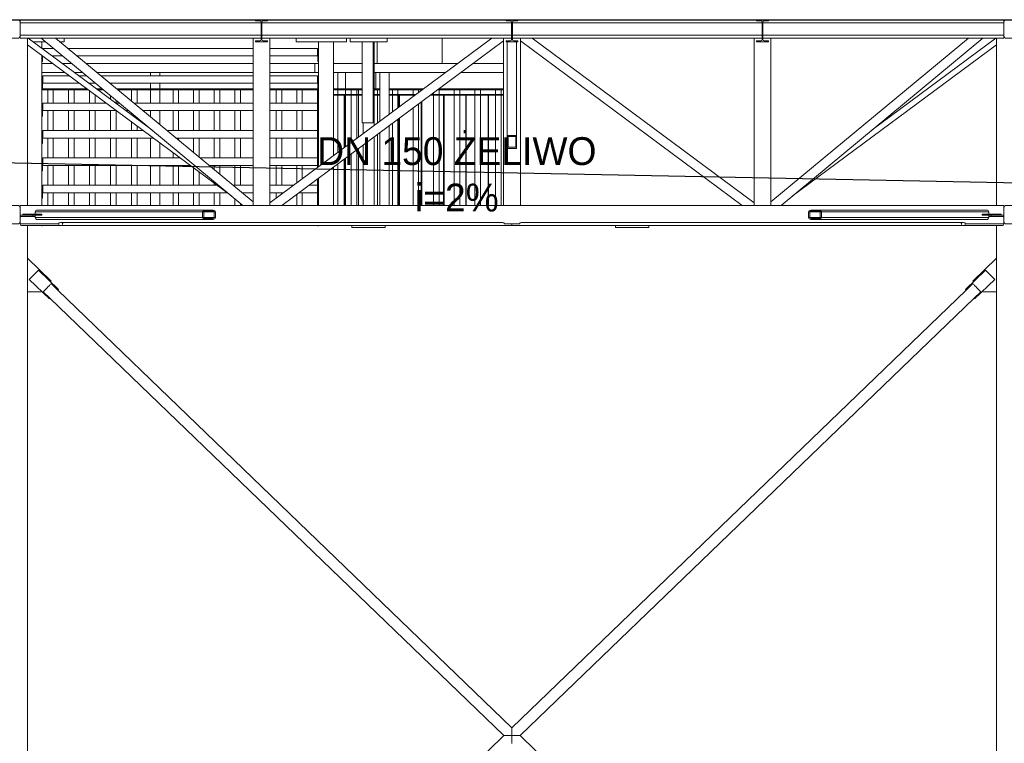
# Model space of a CAD drawing. Header units: centimetres. Extents: x -1589 to 108054, y -205274 to 31709.
# Tile 70 of 256: x 1381 to 1912, y -4325 to -3935. Entities that reach past the tile are written whole.
import ezdxf

# ---------------------------------------------------------------- set-up
doc = ezdxf.new("R2010")
doc.units = ezdxf.units.CM
doc.header["$LTSCALE"] = 0.01
doc.header["$MEASUREMENT"] = 0
for name, color, linetype, lineweight in [('2_barierki.K_IR_Nr_pióra__255', 7, 'Continuous', 0), ('2_barierki.K_IR_Nr_pióra__90', 7, 'Continuous', 0), ('2_lądowisko_IFC.ISTN_Nr_pióra__1', 8, 'Continuous', 9), ('2_stropy.K_IR_Nr_pióra__1', 8, 'Continuous', 9), ('Nowe_2_barierki.K_IR_Nr_pióra__90', 7, 'Continuous', 0), ('Nowe_2_kładka_IFC.K_IR_Nr_pióra__84', 7, 'Continuous', 15), ('Nowe_3_lądowisko.K_IR_Nr_pióra__84', 7, 'Continuous', 15)]:
    doc.layers.add(name, color=color, linetype=linetype, lineweight=lineweight)
doc.layers.add('_KD', color=7, linetype='Continuous')
doc.styles.add('GENERATED_STYLE_1', font='txt')

msp = doc.modelspace()

# ---------------------------------------------------------------- linework, layer by layer
at = {"layer": '2_barierki.K_IR_Nr_pióra__255', "color": 8, "linetype": 'Continuous', "lineweight": 5, "ltscale": 0.1}
for p, q in [((1552.92455, -3972.30851), (1552.92455, -3963.55851)), ((1552.92455, -3975.40833), (1552.92455, -3972.80851)), ((1552.92455, -4006.41076), (1552.92455, -3975.70833)), ((1552.92455, -4035.05833), (1552.92455, -4012.63309))]:
    msp.add_line(p, q, dxfattribs=at)
at = {"layer": '2_barierki.K_IR_Nr_pióra__90', "color": 8, "linetype": 'Continuous', "lineweight": 5, "ltscale": 0.1}
for p, q in [((1540.42455, -3963.55833), (1540.42455, -3958.55833)), ((1542.42771, -3958.55833), (1540.42455, -3958.55833)), ((1550.73042, -3958.55835), (1550.42819, -3958.55833)), ((1542.42783, -3963.55833), (1540.42455, -3963.55833)), ((1565.93624, -3963.55947), (1550.73023, -3963.55835)), ((1575.43864, -3963.56017), (1572.43488, -3963.55995)), ((1610.76932, -3963.56278), (1580.43853, -3963.56054)), ((1642.2004, -3963.56509), (1619.16863, -3963.5634)), ((1396.49476, -3980.02304), (1396.49476, -3972.80961)), ((1399.49476, -3980.02304), (1399.49476, -3972.80979)), ((1407.77977, -3980.02304), (1407.77977, -3972.8103)), ((1410.77977, -3980.02304), (1410.77977, -3972.81048)), ((1419.06478, -3980.02304), (1419.06478, -3973.30605)), ((1441.6348, -3978.86061), (1441.6348, -3972.81236)), ((1444.6348, -3980.02304), (1444.6348, -3972.81254)), ((1464.03092, -3980.02304), (1464.03092, -3972.81372)), ((1467.03092, -3980.02304), (1467.03092, -3972.8139)), ((1475.14203, -3980.02304), (1475.14203, -3972.8144)), ((1478.14203, -3980.02304), (1478.14203, -3972.81458)), ((1486.25314, -3980.02304), (1486.25314, -3972.81507)), ((1489.25314, -3980.02304), (1489.25314, -3972.81526)), ((1497.36425, -3980.02304), (1497.36425, -3972.81575)), ((1500.36425, -3980.02304), (1500.36425, -3972.81593)), ((1519.58648, -3980.02304), (1519.58648, -3972.8171)), ((1522.58648, -3980.02304), (1522.58648, -3972.81729)), ((1530.69759, -3980.02304), (1530.69759, -3972.81778)), ((1533.69759, -3980.02304), (1533.69759, -3972.81796)), ((1541.8087, -3980.02304), (1541.8087, -3972.81846)), ((1565.93624, -3972.30947), (1550.4285, -3972.30833)), ((1565.93624, -3972.80947), (1550.42851, -3972.80833)), ((1560.03566, -3975.40833), (1560.03566, -3972.80904)), ((1563.03566, -3975.40833), (1563.03566, -3972.80926)), ((1564.03092, -3975.40833), (1564.03092, -3972.81981)), ((1575.43864, -3972.81017), (1572.4338, -3972.80995)), ((1575.43864, -3972.31017), (1572.43386, -3972.30995)), ((1574.14677, -3975.40833), (1574.14677, -3972.81008)), ((1598.958, -3972.31191), (1580.43864, -3972.31054)), ((1598.28306, -3972.81186), (1580.43864, -3972.81054)), ((1582.25788, -3975.40833), (1582.25788, -3972.81067)), ((1585.25788, -3975.40833), (1585.25788, -3972.8109)), ((1593.36899, -3975.40833), (1593.36899, -3972.81149)), ((1596.36899, -3974.22969), (1596.36899, -3972.81171)), ((1642.2004, -3972.81509), (1606.68238, -3972.81248)), ((1642.2004, -3972.31509), (1607.35731, -3972.31252)), ((1607.4801, -3975.40833), (1607.4801, -3972.81253)), ((1615.59121, -3975.40833), (1615.59121, -3972.81313)), ((1618.59121, -3975.40833), (1618.59121, -3972.81335)), ((1626.70232, -3975.40833), (1626.70232, -3972.81395)), ((1629.70232, -3975.40833), (1629.70232, -3972.81417)), ((1637.81343, -3975.40833), (1637.81343, -3972.81477)), ((1640.81343, -3975.40833), (1640.81343, -3972.81499)), ((1422.06478, -3980.02304), (1422.06478, -3975.52827)), ((1430.34979, -3977.93192), (1430.34979, -3976.01517)), ((1433.34979, -3980.02304), (1433.34979, -3978.49656)), ((1560.03566, -4001.14327), (1560.03566, -3975.70833)), ((1563.03566, -3998.92105), (1563.03566, -3975.70833)), ((1564.03092, -3998.18381), (1564.03092, -3975.70833)), ((1574.14677, -3990.69059), (1574.14677, -3975.70833)), ((1582.25788, -3984.68236), (1582.25788, -3975.70833)), ((1585.25788, -3982.46014), (1585.25788, -3975.70833)), ((1593.36899, -3976.45191), (1593.36899, -3975.70833)), ((1604.4801, -3975.40833), (1604.4801, -3974.44379)), ((1604.4801, -4035.05833), (1604.4801, -3975.70833)), ((1607.4801, -4035.05833), (1607.4801, -3975.70833)), ((1615.59121, -4035.05833), (1615.59121, -3975.70833)), ((1618.59121, -4035.05833), (1618.59121, -3975.70833)), ((1626.70232, -4035.05833), (1626.70232, -3975.70833)), ((1629.70232, -4035.05833), (1629.70232, -3975.70833)), ((1637.81343, -4035.05833), (1637.81343, -3975.70833)), ((1640.81343, -4035.05833), (1640.81343, -3975.70833)), ((1396.49476, -3994.7642), (1396.49476, -3984.02304)), ((1399.49476, -3994.7642), (1399.49476, -3984.02304)), ((1407.77977, -3994.7642), (1407.77977, -3984.02304)), ((1410.77977, -3994.7642), (1410.77977, -3984.02304)), ((1419.06478, -3994.7642), (1419.06478, -3984.02304)), ((1422.06478, -3994.7642), (1422.06478, -3984.02304)), ((1430.34979, -3994.7642), (1430.34979, -3984.02304)), ((1433.34979, -3994.7642), (1433.34979, -3984.02304)), ((1464.03092, -3994.7642), (1464.03092, -3984.02304)), ((1467.03092, -3994.7642), (1467.03092, -3984.02304)), ((1475.14203, -3994.7642), (1475.14203, -3984.02304)), ((1478.14203, -3994.7642), (1478.14203, -3984.02304)), ((1486.25314, -3994.7642), (1486.25314, -3984.02304)), ((1489.25314, -3994.7642), (1489.25314, -3984.02304)), ((1497.36425, -3994.7642), (1497.36425, -3984.02304)), ((1500.36425, -3994.7642), (1500.36425, -3984.02304)), ((1519.58648, -3994.7642), (1519.58648, -3984.02304)), ((1522.58648, -3994.7642), (1522.58648, -3984.02304)), ((1530.69759, -3994.7642), (1530.69759, -3984.02304)), ((1533.69759, -3994.7642), (1533.69759, -3984.02304)), ((1541.8087, -3994.7642), (1541.8087, -3984.02304)), ((1593.36899, -4035.05833), (1593.36899, -3982.67424)), ((1596.36899, -4035.05833), (1596.36899, -3980.45202)), ((1441.6348, -3986.29118), (1441.6348, -3985.34934)), ((1444.6348, -3988.5134), (1444.6348, -3987.83073)), ((1585.25788, -4035.05833), (1585.25788, -3988.68247)), ((1441.6348, -3994.7642), (1441.6348, -3990.02458)), ((1444.6348, -3994.7642), (1444.6348, -3992.2468)), ((1582.25788, -4035.05833), (1582.25788, -3990.90469)), ((1396.49476, -4009.50535), (1396.49476, -3998.7642)), ((1399.49476, -4009.50535), (1399.49476, -3998.7642)), ((1407.77977, -4009.50535), (1407.77977, -3998.7642)), ((1410.77977, -4009.50535), (1410.77977, -3998.7642)), ((1419.06478, -4009.50535), (1419.06478, -3998.7642)), ((1422.06478, -4009.50535), (1422.06478, -3998.7642)), ((1430.34979, -4009.50535), (1430.34979, -3998.7642)), ((1433.34979, -4009.50535), (1433.34979, -3998.7642)), ((1441.6348, -4009.50535), (1441.6348, -3998.7642)), ((1444.6348, -4009.50535), (1444.6348, -3998.7642)), ((1467.03092, -3999.8665), (1467.03092, -3998.7642)), ((1475.14203, -4006.57544), (1475.14203, -3998.7642)), ((1478.14203, -4009.05683), (1478.14203, -3998.7642)), ((1486.25314, -4009.50535), (1486.25314, -3998.7642)), ((1489.25314, -4009.50535), (1489.25314, -3998.7642)), ((1497.36425, -4009.50535), (1497.36425, -3998.7642)), ((1500.36425, -4009.50535), (1500.36425, -3998.7642)), ((1519.58648, -4009.50535), (1519.58648, -3998.7642)), ((1522.58648, -4009.50535), (1522.58648, -3998.7642)), ((1530.69759, -4009.50535), (1530.69759, -3998.7642)), ((1533.69759, -4009.50535), (1533.69759, -3998.7642)), ((1541.8087, -4009.50535), (1541.8087, -3998.7642)), ((1574.14677, -4035.05833), (1574.14677, -3996.91293)), ((1563.03566, -4035.05833), (1563.03566, -4005.14338)), ((1564.03092, -4035.05833), (1564.03092, -4004.40615)), ((1464.03092, -4009.50535), (1464.03092, -4006.6143)), ((1467.03092, -4009.50535), (1467.03092, -4008.83652)), ((1560.03566, -4035.05833), (1560.03566, -4007.3656)), ((1396.49476, -4024.24651), (1396.49476, -4013.50535)), ((1399.49476, -4024.24651), (1399.49476, -4013.50535)), ((1407.77977, -4024.24651), (1407.77977, -4013.50535)), ((1410.77977, -4024.24651), (1410.77977, -4013.50535)), ((1419.06478, -4024.24651), (1419.06478, -4013.50535)), ((1422.06478, -4024.24651), (1422.06478, -4013.50535)), ((1430.34979, -4024.24651), (1430.34979, -4013.50535)), ((1433.34979, -4024.24651), (1433.34979, -4013.50535)), ((1441.6348, -4024.24651), (1441.6348, -4013.50535)), ((1444.6348, -4024.24651), (1444.6348, -4013.50535)), ((1464.03092, -4024.24651), (1464.03092, -4013.50535)), ((1467.03092, -4024.24651), (1467.03092, -4013.50535)), ((1475.14203, -4024.24651), (1475.14203, -4014.84475)), ((1486.25314, -4015.76578), (1486.25314, -4013.50535)), ((1489.25314, -4018.24716), (1489.25314, -4013.50535)), ((1497.36425, -4024.24651), (1497.36425, -4013.50535)), ((1500.36425, -4024.24651), (1500.36425, -4013.50535)), ((1519.58648, -4024.24651), (1519.58648, -4013.50535)), ((1522.58648, -4024.24651), (1522.58648, -4013.50535)), ((1530.69759, -4022.87517), (1530.69759, -4013.50535)), ((1533.69759, -4020.65295), (1533.69759, -4013.50535)), ((1541.8087, -4014.64472), (1541.8087, -4013.50535)), ((1478.14203, -4024.24651), (1478.14203, -4017.06697)), ((1541.8087, -4024.24651), (1541.8087, -4020.86705)), ((1486.25314, -4024.24651), (1486.25314, -4023.07521)), ((1396.49476, -4035.0585), (1396.49476, -4028.24651)), ((1399.49476, -4035.05833), (1399.49476, -4028.24651)), ((1407.77977, -4035.05833), (1407.77977, -4028.24651)), ((1410.77977, -4035.05833), (1410.77977, -4028.24651)), ((1419.06478, -4035.05833), (1419.06478, -4028.24651)), ((1422.06478, -4035.05833), (1422.06478, -4028.24651)), ((1430.34979, -4035.05833), (1430.34979, -4028.24651)), ((1433.34979, -4035.05833), (1433.34979, -4028.24651)), ((1441.6348, -4035.05833), (1441.6348, -4028.24651)), ((1444.6348, -4035.05833), (1444.6348, -4028.24651)), ((1464.03092, -4035.05833), (1464.03092, -4028.24651)), ((1467.03092, -4035.05833), (1467.03092, -4028.24651)), ((1475.14203, -4035.05833), (1475.14203, -4028.24651)), ((1478.14203, -4035.05833), (1478.14203, -4028.24651)), ((1486.25314, -4035.05833), (1486.25314, -4028.24651)), ((1489.25314, -4035.05833), (1489.25314, -4028.24651)), ((1497.36425, -4035.05833), (1497.36425, -4031.44484)), ((1519.58648, -4031.10562), (1519.58648, -4028.24651)), ((1522.58648, -4028.8834), (1522.58648, -4028.24651)), ((1530.69759, -4035.05833), (1530.69759, -4029.0975)), ((1533.69759, -4035.05833), (1533.69759, -4028.24651)), ((1541.8087, -4035.05833), (1541.8087, -4028.24651)), ((1500.36425, -4035.05833), (1500.36425, -4033.92622))]:
    msp.add_line(p, q, dxfattribs=at)
at = {"layer": '2_lądowisko_IFC.ISTN_Nr_pióra__1', "color": 8, "linetype": 'Continuous', "lineweight": 5, "ltscale": 0.1}
for p, q in [((1508.5004, -3935.05833), (1380.1004, -3935.05833)), ((1381.7004, -3935.27269), (1381.7004, -3935.25833)), ((1381.7004, -3935.85833), (1381.7004, -3935.27269)), ((1381.7004, -3936.65833), (1381.7004, -3935.85833)), ((1511.4804, -3936.65833), (1381.7004, -3936.65833)), ((1508.5004, -3935.05833), (1508.5004, -3935.68833)), ((1514.9004, -3935.05833), (1508.5004, -3935.05833)), ((1511.9204, -3936.65833), (1511.4804, -3936.65833)), ((1646.4804, -3936.65833), (1511.9204, -3936.65833)), ((1643.5004, -3935.05833), (1514.9004, -3935.05833)), ((1514.9004, -3935.68833), (1514.9004, -3935.05833)), ((1643.5004, -3935.05833), (1643.5004, -3935.68833)), ((1649.9004, -3935.05833), (1643.5004, -3935.05833)), ((1646.9204, -3936.65833), (1646.4804, -3936.65833)), ((1781.4804, -3936.65833), (1646.9204, -3936.65833)), ((1778.5004, -3935.05833), (1649.9004, -3935.05833)), ((1649.9004, -3935.68833), (1649.9004, -3935.05833)), ((1778.5004, -3935.05833), (1778.5004, -3935.68833)), ((1784.9004, -3935.05833), (1778.5004, -3935.05833)), ((1781.9204, -3936.65833), (1781.4804, -3936.65833)), ((1911.7004, -3936.65833), (1781.9204, -3936.65833)), ((1913.3004, -3935.05833), (1784.9004, -3935.05833)), ((1784.9004, -3935.68833), (1784.9004, -3935.05833)), ((1911.7004, -3935.27269), (1911.7004, -3935.25833)), ((1911.7004, -3935.85833), (1911.7004, -3935.27269)), ((1911.7004, -3936.65833), (1911.7004, -3935.85833)), ((1381.7004, -3944.25833), (1381.7004, -3943.45833)), ((1511.4804, -3943.45833), (1381.7004, -3943.45833)), ((1381.7004, -3944.84397), (1381.7004, -3944.25833)), ((1381.7004, -3945.05833), (1381.7004, -3944.84397)), ((1393.00099, -3945.05833), (1381.7004, -3945.05833)), ((1385.5904, -4035.05833), (1385.5904, -3945.05833)), ((1452.53712, -3994.36697), (1385.97045, -3945.05833)), ((1501.73297, -4035.05833), (1392.92297, -3945.05833)), ((1393.07225, -3945.05833), (1393.00099, -3945.05833)), ((1393.49739, -3945.05833), (1393.07225, -3945.05833)), ((1394.13366, -3945.05833), (1393.49739, -3945.05833)), ((1394.88418, -3945.05833), (1394.13366, -3945.05833)), ((1398.80662, -3945.05833), (1394.88418, -3945.05833)), ((1399.55715, -3945.05833), (1398.80662, -3945.05833)), ((1400.19341, -3945.05833), (1399.55715, -3945.05833)), ((1400.61855, -3945.05833), (1400.19341, -3945.05833)), ((1400.68982, -3945.05833), (1400.61855, -3945.05833)), ((1507.2004, -3945.05833), (1400.68982, -3945.05833)), ((1507.2004, -4033.09188), (1400.76784, -3945.05833)), ((1507.2004, -4034.71406), (1507.2004, -3945.05833)), ((1507.2004, -3945.05833), (1511.4804, -3945.05833)), ((1508.5004, -3946.42833), (1508.5004, -3947.05833)), ((1508.5004, -3947.05833), (1514.9004, -3947.05833)), ((1511.9204, -3943.45833), (1511.4804, -3943.45833)), ((1646.4804, -3943.45833), (1511.9204, -3943.45833)), ((1511.9204, -3945.05833), (1516.2004, -3945.05833)), ((1514.9004, -3947.05833), (1514.9004, -3946.42833)), ((1516.2004, -4035.05833), (1516.2004, -3945.05833)), ((1516.2004, -4033.61383), (1635.75033, -3945.05833)), ((1635.83387, -3945.05833), (1516.2004, -3945.05833)), ((1522.65048, -4035.05833), (1642.2004, -3946.50283)), ((1635.91018, -3945.05833), (1635.83387, -3945.05833)), ((1636.36541, -3945.05833), (1635.91018, -3945.05833)), ((1637.04671, -3945.05833), (1636.36541, -3945.05833)), ((1637.85036, -3945.05833), (1637.04671, -3945.05833)), ((1642.05044, -3945.05833), (1637.85036, -3945.05833)), ((1642.2004, -3945.05833), (1642.05044, -3945.05833)), ((1642.2004, -4035.05833), (1642.2004, -3945.05833)), ((1642.2004, -3945.05833), (1646.4804, -3945.05833)), ((1643.5004, -3946.42833), (1643.5004, -3947.05833)), ((1643.5004, -3947.05833), (1649.9004, -3947.05833)), ((1644.1804, -3997.33087), (1644.1804, -3947.05833)), ((1646.9204, -3943.45833), (1646.4804, -3943.45833)), ((1781.4804, -3943.45833), (1646.9204, -3943.45833)), ((1646.9204, -3945.05833), (1651.2004, -3945.05833)), ((1649.1804, -3997.33087), (1649.1804, -3947.05833)), ((1649.9004, -3947.05833), (1649.9004, -3946.42833)), ((1651.2004, -4035.05833), (1651.2004, -3945.05833)), ((1651.35036, -3945.05833), (1651.2004, -3945.05833)), ((1770.75033, -4035.05833), (1651.2004, -3946.50283)), ((1655.55044, -3945.05833), (1651.35036, -3945.05833)), ((1656.35409, -3945.05833), (1655.55044, -3945.05833)), ((1657.03539, -3945.05833), (1656.35409, -3945.05833)), ((1657.49062, -3945.05833), (1657.03539, -3945.05833)), ((1657.56693, -3945.05833), (1657.49062, -3945.05833)), ((1777.2004, -3945.05833), (1657.56693, -3945.05833)), ((1777.2004, -4033.61383), (1657.65048, -3945.05833)), ((1777.2004, -4035.05833), (1777.2004, -3945.05833)), ((1777.2004, -3945.05833), (1781.4804, -3945.05833)), ((1778.5004, -3946.42833), (1778.5004, -3947.05833)), ((1778.5004, -3947.05833), (1784.9004, -3947.05833)), ((1781.9204, -3943.45833), (1781.4804, -3943.45833)), ((1911.7004, -3943.45833), (1781.9204, -3943.45833)), ((1781.9204, -3945.05833), (1786.2004, -3945.05833)), ((1784.9004, -3947.05833), (1784.9004, -3946.42833)), ((1786.2004, -4034.71406), (1786.2004, -3945.05833)), ((1892.71099, -3945.05833), (1786.2004, -3945.05833)), ((1786.2004, -4033.09188), (1892.63297, -3945.05833)), ((1791.66784, -4035.05833), (1900.47784, -3945.05833)), ((1907.43036, -3945.05833), (1840.86369, -3994.36697)), ((1892.78225, -3945.05833), (1892.71099, -3945.05833)), ((1893.20739, -3945.05833), (1892.78225, -3945.05833)), ((1893.84366, -3945.05833), (1893.20739, -3945.05833)), ((1894.59418, -3945.05833), (1893.84366, -3945.05833)), ((1898.51662, -3945.05833), (1894.59418, -3945.05833)), ((1899.26715, -3945.05833), (1898.51662, -3945.05833)), ((1899.90341, -3945.05833), (1899.26715, -3945.05833)), ((1900.32855, -3945.05833), (1899.90341, -3945.05833)), ((1900.39982, -3945.05833), (1900.32855, -3945.05833)), ((1911.7004, -3945.05833), (1900.39982, -3945.05833)), ((1907.8104, -4035.05833), (1907.8104, -3945.05833)), ((1911.7004, -3944.25833), (1911.7004, -3943.45833)), ((1911.7004, -3944.84397), (1911.7004, -3944.25833)), ((1911.7004, -3945.05833), (1911.7004, -3944.84397)), ((1495.7532, -4030.11229), (1385.5904, -3948.51021)), ((1507.1504, -3952.25833), (1507.1504, -3953.05833)), ((1507.2004, -3952.25833), (1507.1504, -3952.25833)), ((1516.2504, -3952.25833), (1516.2004, -3952.25833)), ((1516.2504, -3953.05833), (1516.2504, -3952.25833)), ((1642.1504, -3952.25833), (1642.1504, -3953.05833)), ((1642.2004, -3952.25833), (1642.1504, -3952.25833)), ((1651.2504, -3952.25833), (1651.2004, -3952.25833)), ((1651.2504, -3953.05833), (1651.2504, -3952.25833)), ((1777.1504, -3952.25833), (1777.1504, -3953.05833)), ((1777.2004, -3952.25833), (1777.1504, -3952.25833)), ((1786.2504, -3952.25833), (1786.2004, -3952.25833)), ((1786.2504, -3953.05833), (1786.2504, -3952.25833)), ((1907.8104, -3948.51021), (1797.6476, -4030.11229)), ((1507.1504, -3953.05833), (1507.2004, -3953.05833)), ((1516.2004, -3953.05833), (1516.2504, -3953.05833)), ((1642.1504, -3953.05833), (1642.2004, -3953.05833)), ((1651.2004, -3953.05833), (1651.2504, -3953.05833)), ((1777.1504, -3953.05833), (1777.2004, -3953.05833)), ((1786.2004, -3953.05833), (1786.2504, -3953.05833)), ((1644.1804, -4004.40193), (1644.1804, -3997.33087)), ((1644.1804, -3997.33087), (1644.1804, -4004.40193)), ((1649.1804, -3997.33087), (1644.1804, -3997.33087)), ((1644.6804, -3998.03797), (1644.6804, -3997.33087)), ((1644.6804, -4003.69483), (1644.6804, -3998.03797)), ((1644.6804, -4003.69483), (1644.6804, -3998.03797)), ((1644.6804, -3998.03797), (1648.6804, -3998.03797)), ((1648.6804, -3998.03797), (1648.6804, -3997.33087)), ((1648.6804, -4003.69483), (1648.6804, -3998.03797)), ((1648.6804, -3998.03797), (1648.6804, -4003.69483)), ((1649.1804, -4004.40193), (1649.1804, -3997.33087)), ((1649.1804, -4004.40193), (1649.1804, -3997.33087)), ((1644.1804, -4004.40193), (1649.1804, -4004.40193)), ((1648.6804, -4003.69483), (1644.6804, -4003.69483)), ((1381.7004, -4036.65833), (1381.7004, -4035.05833)), ((1911.7004, -4035.05833), (1381.7004, -4035.05833)), ((1390.02502, -4037.85122), (1390.52502, -4037.55833)), ((1481.34162, -4037.55833), (1390.52502, -4037.55833)), ((1812.05918, -4037.55833), (1902.87578, -4037.55833)), ((1902.87578, -4037.55833), (1903.37578, -4037.85122)), ((1911.7004, -4036.65833), (1911.7004, -4035.05833)), ((1381.7004, -4040.35833), (1388.4037, -4040.35833)), ((1381.7004, -4040.95833), (1388.4037, -4040.95833)), ((1383.1004, -4039.75833), (1392.9999, -4039.75833)), ((1383.1004, -4040.35833), (1383.1004, -4039.75833)), ((1388.4037, -4040.95833), (1388.4037, -4040.35833)), ((1388.4037, -4040.35833), (1388.75726, -4040.35833)), ((1388.4037, -4040.95833), (1389.81792, -4040.95833)), ((1388.75726, -4040.35833), (1392.9999, -4040.35833)), ((1389.81792, -4038.55833), (1390.02502, -4037.85122)), ((1389.81792, -4039.75833), (1389.81792, -4038.55833)), ((1479.92741, -4038.55833), (1389.81792, -4038.55833)), ((1389.81792, -4041.55833), (1389.81792, -4040.35833)), ((1390.02502, -4042.26543), (1389.81792, -4041.55833)), ((1479.92741, -4041.55833), (1389.81792, -4041.55833)), ((1390.52502, -4042.55833), (1390.02502, -4042.26543)), ((1481.34162, -4042.55833), (1390.52502, -4042.55833)), ((1392.9999, -4040.35833), (1392.9999, -4039.75833)), ((1392.9999, -4039.75833), (1393.35345, -4039.75833)), ((1392.9999, -4040.35833), (1393.35345, -4040.35833)), ((1393.35345, -4040.35833), (1393.35345, -4039.75833)), ((1480.34162, -4037.85122), (1479.92741, -4038.55833)), ((1480.63451, -4038.55833), (1479.92741, -4038.55833)), ((1479.92741, -4038.55833), (1479.92741, -4041.55833)), ((1480.63451, -4041.55833), (1479.92741, -4041.55833)), ((1479.92741, -4041.55833), (1480.34162, -4042.26543)), ((1481.34162, -4038.05833), (1480.2203, -4038.05833)), ((1481.34162, -4042.05833), (1480.2203, -4042.05833)), ((1480.63451, -4038.55833), (1480.84162, -4038.20477)), ((1486.29137, -4038.55833), (1480.63451, -4038.55833)), ((1480.63451, -4041.55833), (1480.63451, -4038.55833)), ((1486.29137, -4041.55833), (1480.63451, -4041.55833)), ((1480.84162, -4041.91188), (1480.63451, -4041.55833)), ((1486.08426, -4038.20477), (1486.29137, -4038.55833)), ((1486.29137, -4041.55833), (1486.08426, -4041.91188)), ((1486.99848, -4038.55833), (1486.29137, -4038.55833)), ((1486.29137, -4038.55833), (1486.29137, -4041.55833)), ((1486.99848, -4041.55833), (1486.29137, -4041.55833)), ((1486.99848, -4038.55833), (1486.58426, -4037.85122)), ((1486.58426, -4042.26543), (1486.99848, -4041.55833)), ((1486.99848, -4041.55833), (1486.99848, -4038.55833)), ((1806.81654, -4037.85122), (1806.40233, -4038.55833)), ((1806.40233, -4038.55833), (1807.10943, -4038.55833)), ((1806.40233, -4038.55833), (1806.40233, -4041.55833)), ((1806.40233, -4041.55833), (1807.10943, -4041.55833)), ((1806.40233, -4041.55833), (1806.81654, -4042.26543)), ((1807.10943, -4038.55833), (1807.31654, -4038.20477)), ((1807.10943, -4038.55833), (1812.76629, -4038.55833)), ((1807.10943, -4041.55833), (1807.10943, -4038.55833)), ((1807.10943, -4041.55833), (1812.76629, -4041.55833)), ((1807.31654, -4041.91188), (1807.10943, -4041.55833)), ((1812.05918, -4038.05833), (1813.1805, -4038.05833)), ((1812.05918, -4042.05833), (1813.1805, -4042.05833)), ((1812.05918, -4042.55833), (1902.87578, -4042.55833)), ((1812.55918, -4038.20477), (1812.76629, -4038.55833)), ((1812.76629, -4041.55833), (1812.55918, -4041.91188)), ((1812.76629, -4038.55833), (1813.4734, -4038.55833)), ((1812.76629, -4038.55833), (1812.76629, -4041.55833)), ((1812.76629, -4041.55833), (1813.4734, -4041.55833)), ((1813.4734, -4038.55833), (1813.05918, -4037.85122)), ((1813.05918, -4042.26543), (1813.4734, -4041.55833)), ((1813.4734, -4038.55833), (1903.58289, -4038.55833)), ((1813.4734, -4041.55833), (1813.4734, -4038.55833)), ((1813.4734, -4041.55833), (1903.58289, -4041.55833)), ((1900.04735, -4039.75833), (1900.40091, -4039.75833)), ((1900.04735, -4040.35833), (1900.04735, -4039.75833)), ((1900.04735, -4040.35833), (1900.40091, -4040.35833)), ((1900.40091, -4040.35833), (1900.40091, -4039.75833)), ((1900.40091, -4039.75833), (1910.3004, -4039.75833)), ((1900.40091, -4040.35833), (1904.64355, -4040.35833)), ((1903.37578, -4042.26543), (1902.87578, -4042.55833)), ((1903.37578, -4037.85122), (1903.58289, -4038.55833)), ((1903.58289, -4041.55833), (1903.37578, -4042.26543)), ((1903.58289, -4038.55833), (1903.58289, -4039.75833)), ((1903.58289, -4040.35833), (1903.58289, -4041.55833)), ((1903.58289, -4040.95833), (1904.9971, -4040.95833)), ((1904.64355, -4040.35833), (1904.9971, -4040.35833)), ((1904.9971, -4040.95833), (1904.9971, -4040.35833)), ((1904.9971, -4040.35833), (1911.7004, -4040.35833)), ((1904.9971, -4040.95833), (1911.7004, -4040.95833)), ((1910.3004, -4040.35833), (1910.3004, -4039.75833)), ((1381.7004, -4044.83186), (1381.62089, -4045.05833)), ((1381.8195, -4045.62401), (1381.62089, -4045.05833)), ((1381.7004, -4045.05833), (1381.7004, -4043.45833)), ((1402.39374, -4045.05833), (1381.7004, -4045.05833)), ((1382.29821, -4045.85833), (1381.8195, -4045.62401)), ((1382.29821, -4045.85833), (1403.52704, -4045.85833)), ((1385.5904, -4063.54516), (1385.5904, -4045.85833)), ((1402.72573, -4044.49264), (1402.39374, -4045.05833)), ((1402.39374, -4045.05833), (1402.72573, -4045.62401)), ((1403.52704, -4044.25838), (1402.72573, -4044.49264)), ((1402.72573, -4045.62401), (1403.52704, -4045.85827)), ((1641.57964, -4044.25885), (1403.52704, -4044.25838)), ((1404.32871, -4044.49264), (1403.52704, -4044.25838)), ((1403.52704, -4045.85827), (1404.32871, -4045.62401)), ((1646.69856, -4045.85779), (1403.52704, -4045.85827)), ((1404.6607, -4045.05833), (1404.32871, -4044.49264)), ((1404.32871, -4045.62401), (1404.6607, -4045.05833)), ((1641.57964, -4044.25885), (1642.38293, -4044.49264)), ((1642.71492, -4045.05833), (1642.38293, -4044.49264)), ((1650.68588, -4045.05833), (1642.71492, -4045.05833)), ((1646.7004, -4045.62401), (1646.7004, -4045.05833)), ((1646.7004, -4045.84118), (1646.7004, -4045.62401)), ((1646.7004, -4045.84118), (1646.7004, -4045.85833)), ((1889.87358, -4045.85833), (1646.7004, -4045.85833)), ((1650.68588, -4045.05833), (1651.01787, -4044.49264)), ((1651.01787, -4044.49264), (1651.81936, -4044.25833)), ((1889.87358, -4044.25833), (1651.81936, -4044.25833)), ((1889.07209, -4044.49264), (1888.74011, -4045.05833)), ((1888.74011, -4045.05833), (1889.07209, -4045.62401)), ((1889.87358, -4044.25833), (1889.07209, -4044.49264)), ((1889.07209, -4045.62401), (1889.87358, -4045.85833)), ((1890.67507, -4044.49264), (1889.87358, -4044.25833)), ((1889.87358, -4045.85833), (1890.67507, -4045.62401)), ((1889.87358, -4045.85833), (1911.10259, -4045.85833)), ((1891.00706, -4045.05833), (1890.67507, -4044.49264)), ((1890.67507, -4045.62401), (1891.00706, -4045.05833)), ((1911.7004, -4045.05833), (1891.00706, -4045.05833)), ((1907.8104, -4063.54516), (1907.8104, -4045.85833)), ((1911.58153, -4045.62401), (1911.10259, -4045.85833)), ((1911.77991, -4045.05833), (1911.58153, -4045.62401)), ((1911.7004, -4045.05833), (1911.7004, -4043.45833)), ((1911.77991, -4045.05833), (1911.7004, -4044.8316)), ((1385.5904, -4063.54516), (1385.5904, -4081.56474)), ((1398.29641, -4075.78057), (1385.5904, -4063.54516)), ((1907.8104, -4063.54516), (1895.1044, -4075.78057)), ((1907.8104, -4081.56474), (1907.8104, -4063.54516)), ((1391.4667, -4069.89795), (1386.5904, -4074.9618)), ((1402.27151, -4080.30258), (1391.4667, -4069.89795)), ((1901.9341, -4069.89795), (1891.1293, -4080.30258)), ((1906.8104, -4074.9618), (1901.9341, -4069.89795)), ((1386.5904, -4074.9618), (1397.3952, -4085.36643)), ((1395.4314, -4080.19736), (1395.82372, -4079.78995)), ((1395.82372, -4079.78995), (1396.23172, -4079.36626)), ((1396.23172, -4079.36626), (1396.63972, -4078.94257)), ((1396.63972, -4078.94257), (1397.03204, -4078.53517)), ((1397.03204, -4078.53517), (1397.3936, -4078.1597)), ((1397.3936, -4078.1597), (1397.71051, -4077.83059)), ((1397.71051, -4077.83059), (1397.9706, -4077.56051)), ((1397.94958, -4076.14073), (1398.29641, -4075.78057)), ((1397.9706, -4077.56051), (1398.16386, -4077.35981)), ((1398.16386, -4077.35981), (1398.28287, -4077.23623)), ((1398.28287, -4077.23623), (1398.29572, -4077.22288)), ((1398.29572, -4077.22288), (1398.32308, -4077.19453)), ((1398.32308, -4077.19453), (1401.92468, -4080.66274)), ((1891.47612, -4080.66274), (1895.07772, -4077.19453)), ((1895.07772, -4077.19453), (1895.10508, -4077.22288)), ((1895.1044, -4075.78057), (1895.45122, -4076.14073)), ((1895.10508, -4077.22288), (1895.11794, -4077.23623)), ((1895.11794, -4077.23623), (1895.23695, -4077.35981)), ((1895.23695, -4077.35981), (1895.43021, -4077.56051)), ((1895.43021, -4077.56051), (1895.69029, -4077.83059)), ((1895.69029, -4077.83059), (1896.0072, -4078.1597)), ((1896.0056, -4085.36643), (1906.8104, -4074.9618)), ((1896.0072, -4078.1597), (1896.36877, -4078.53517)), ((1896.36877, -4078.53517), (1896.76108, -4078.94257)), ((1896.76108, -4078.94257), (1897.16908, -4079.36626)), ((1897.16908, -4079.36626), (1897.57708, -4079.78995)), ((1897.57708, -4079.78995), (1897.9694, -4080.19736)), ((1385.5904, -4514.05833), (1385.5904, -4081.56474)), ((1385.5904, -4081.56474), (1392.72646, -4081.56474)), ((1392.72646, -4081.56474), (1393.07328, -4081.20458)), ((1394.14042, -4081.53806), (1394.16772, -4081.50965)), ((1397.74203, -4085.00627), (1394.14042, -4081.53806)), ((1394.16772, -4081.50965), (1394.18058, -4081.4963)), ((1394.18058, -4081.4963), (1394.29958, -4081.37271)), ((1394.29958, -4081.37271), (1394.49284, -4081.17202)), ((1394.49284, -4081.17202), (1394.75293, -4080.90193)), ((1394.75293, -4080.90193), (1395.06984, -4080.57283)), ((1395.06984, -4080.57283), (1395.4314, -4080.19736)), ((1397.3952, -4085.36643), (1397.74203, -4085.00627)), ((1642.35378, -4320.55833), (1397.74203, -4085.00627)), ((1401.92468, -4080.66274), (1402.27151, -4080.30258)), ((1646.7004, -4316.37269), (1401.92468, -4080.66274)), ((1646.7004, -4316.37269), (1891.47612, -4080.66274)), ((1651.04703, -4320.55833), (1895.65878, -4085.00627)), ((1891.1293, -4080.30258), (1891.47612, -4080.66274)), ((1899.26038, -4081.53806), (1895.65878, -4085.00627)), ((1895.65878, -4085.00627), (1896.0056, -4085.36643)), ((1897.9694, -4080.19736), (1898.33096, -4080.57283)), ((1898.33096, -4080.57283), (1898.64788, -4080.90193)), ((1898.64788, -4080.90193), (1898.90796, -4081.17202)), ((1898.90796, -4081.17202), (1899.10122, -4081.37271)), ((1899.10122, -4081.37271), (1899.22023, -4081.4963)), ((1899.22023, -4081.4963), (1899.23305, -4081.50968)), ((1899.23305, -4081.50968), (1899.26038, -4081.53806)), ((1900.32752, -4081.20458), (1900.67434, -4081.56474)), ((1900.67434, -4081.56474), (1907.8104, -4081.56474)), ((1907.8104, -4514.05883), (1907.8104, -4081.56474)), ((1646.7004, -4316.45311), (1646.7004, -4316.37269)), ((1646.7004, -4316.6913), (1646.7004, -4316.45311)), ((1646.7004, -4317.0781), (1646.7004, -4316.6913)), ((1646.7004, -4317.59863), (1646.7004, -4317.0781)), ((1646.7004, -4318.23291), (1646.7004, -4317.59863)), ((1646.7004, -4318.95655), (1646.7004, -4318.23291)), ((1397.74203, -4556.11038), (1642.35378, -4320.55833)), ((1642.4373, -4320.55833), (1642.35378, -4320.55833)), ((1642.68464, -4320.55833), (1642.4373, -4320.55833)), ((1643.08632, -4320.55833), (1642.68464, -4320.55833)), ((1643.08632, -4320.55833), (1643.62687, -4320.55833)), ((1643.62687, -4320.55833), (1644.28555, -4320.55833)), ((1644.28555, -4320.55833), (1645.03702, -4320.55833)), ((1645.03702, -4320.55833), (1645.85242, -4320.55833)), ((1645.85242, -4320.55833), (1646.7004, -4320.55833)), ((1646.7004, -4319.74175), (1646.7004, -4318.95655)), ((1646.7004, -4320.55833), (1646.7004, -4319.74175)), ((1646.7004, -4321.3749), (1646.7004, -4320.55833)), ((1646.7004, -4320.55833), (1647.54839, -4320.55833)), ((1646.7004, -4322.1601), (1646.7004, -4321.3749)), ((1646.7004, -4322.88374), (1646.7004, -4322.1601)), ((1646.7004, -4323.51802), (1646.7004, -4322.88374)), ((1646.7004, -4324.03856), (1646.7004, -4323.51802)), ((1646.7004, -4324.03856), (1646.7004, -4324.42535)), ((1647.54839, -4320.55833), (1648.36378, -4320.55833)), ((1648.36378, -4320.55833), (1649.11526, -4320.55833)), ((1649.11526, -4320.55833), (1649.77393, -4320.55833)), ((1649.77393, -4320.55833), (1650.31449, -4320.55833)), ((1650.31449, -4320.55833), (1650.71616, -4320.55833)), ((1650.71616, -4320.55833), (1650.96351, -4320.55833)), ((1650.96351, -4320.55833), (1651.04703, -4320.55833)), ((1851.98985, -4514.05883), (1651.04703, -4320.55833)), ((1646.7004, -4324.42535), (1646.7004, -4324.66354)), ((1646.7004, -4324.66354), (1646.7004, -4324.74397))]:
    msp.add_line(p, q, dxfattribs=at)
at = {"layer": '2_lądowisko_IFC.ISTN_Nr_pióra__1', "color": 8, "linetype": 'Continuous', "lineweight": 5, "ltscale": 0.1, "flags": 128}
for points in [[(1371.7004, -3943.45833), (1371.82219, -3944.07062), (1372.16903, -3944.5897), (1372.68811, -3944.93653), (1373.3004, -3945.05833), (1380.1004, -3945.05833), (1380.71269, -3944.93653), (1381.23177, -3944.5897), (1381.57861, -3944.07062), (1381.7004, -3943.45833), (1381.7004, -3936.65833), (1381.57861, -3936.04603), (1381.23177, -3935.52696), (1380.71269, -3935.18012), (1380.1004, -3935.05833), (1373.3004, -3935.05833), (1372.68811, -3935.18012), (1372.16903, -3935.52696), (1371.82219, -3936.04603), (1371.7004, -3936.65833)], [(1911.7004, -3943.45833), (1911.82219, -3944.07062), (1912.16903, -3944.5897), (1912.68811, -3944.93653), (1913.3004, -3945.05833), (1920.1004, -3945.05833), (1920.71269, -3944.93653), (1921.23177, -3944.5897), (1921.57861, -3944.07062), (1921.7004, -3943.45833), (1921.7004, -3936.65833), (1921.57861, -3936.04603), (1921.23177, -3935.52696), (1920.71269, -3935.18012), (1920.1004, -3935.05833), (1913.3004, -3935.05833), (1912.68811, -3935.18012), (1912.16903, -3935.52696), (1911.82219, -3936.04603), (1911.7004, -3936.65833)], [(1371.7004, -4043.45833), (1371.82219, -4044.07062), (1372.16903, -4044.5897), (1372.68811, -4044.93653), (1373.3004, -4045.05833), (1380.1004, -4045.05833), (1380.71269, -4044.93653), (1381.23177, -4044.5897), (1381.57861, -4044.07062), (1381.7004, -4043.45833), (1381.7004, -4036.65833), (1381.57861, -4036.04603), (1381.23177, -4035.52696), (1380.71269, -4035.18012), (1380.1004, -4035.05833), (1373.3004, -4035.05833), (1372.68811, -4035.18012), (1372.16903, -4035.52696), (1371.82219, -4036.04603), (1371.7004, -4036.65833)], [(1911.7004, -4043.45833), (1911.82219, -4044.07062), (1912.16903, -4044.5897), (1912.68811, -4044.93653), (1913.3004, -4045.05833), (1920.1004, -4045.05833), (1920.71269, -4044.93653), (1921.23177, -4044.5897), (1921.57861, -4044.07062), (1921.7004, -4043.45833), (1921.7004, -4036.65833), (1921.57861, -4036.04603), (1921.23177, -4035.52696), (1920.71269, -4035.18012), (1920.1004, -4035.05833), (1913.3004, -4035.05833), (1912.68811, -4035.18012), (1912.16903, -4035.52696), (1911.82219, -4036.04603), (1911.7004, -4036.65833)]]:
    msp.add_lwpolyline(points, close=True, dxfattribs=at)
for points in [[(1508.5004, -3935.68833), (1510.7804, -3935.68833), (1511.27538, -3935.89335)], [(1511.27538, -3935.89335), (1511.4804, -3936.38833), (1511.4804, -3945.72833), (1511.27538, -3946.2233)], [(1512.12543, -3946.2233), (1511.9204, -3945.72833), (1511.9204, -3936.38833), (1512.12543, -3935.89335)], [(1512.12543, -3935.89335), (1512.6204, -3935.68833), (1514.9004, -3935.68833)], [(1643.5004, -3935.68833), (1645.7804, -3935.68833), (1646.27538, -3935.89335)], [(1646.27538, -3935.89335), (1646.4804, -3936.38833), (1646.4804, -3945.72833), (1646.27538, -3946.2233)], [(1647.12543, -3946.2233), (1646.9204, -3945.72833), (1646.9204, -3936.38833), (1647.12543, -3935.89335)], [(1647.12543, -3935.89335), (1647.6204, -3935.68833), (1649.9004, -3935.68833)], [(1778.5004, -3935.68833), (1780.7804, -3935.68833), (1781.27538, -3935.89335)], [(1781.27538, -3935.89335), (1781.4804, -3936.38833), (1781.4804, -3945.72833), (1781.27538, -3946.2233)], [(1782.12543, -3946.2233), (1781.9204, -3945.72833), (1781.9204, -3936.38833), (1782.12543, -3935.89335)], [(1782.12543, -3935.89335), (1782.6204, -3935.68833), (1784.9004, -3935.68833)], [(1511.27538, -3946.2233), (1510.7804, -3946.42833), (1508.5004, -3946.42833)], [(1514.9004, -3946.42833), (1512.6204, -3946.42833), (1512.12543, -3946.2233)], [(1646.27538, -3946.2233), (1645.7804, -3946.42833), (1643.5004, -3946.42833)], [(1649.9004, -3946.42833), (1647.6204, -3946.42833), (1647.12543, -3946.2233)], [(1781.27538, -3946.2233), (1780.7804, -3946.42833), (1778.5004, -3946.42833)], [(1784.9004, -3946.42833), (1782.6204, -3946.42833), (1782.12543, -3946.2233)], [(1486.58426, -4037.85122), (1485.58426, -4037.55833), (1481.34162, -4037.55833), (1480.34162, -4037.85122)], [(1813.05918, -4037.85122), (1812.05918, -4037.55833), (1807.81654, -4037.55833), (1806.81654, -4037.85122)], [(1480.34162, -4042.26543), (1481.34162, -4042.55833), (1485.58426, -4042.55833), (1486.58426, -4042.26543)], [(1480.84162, -4038.20477), (1481.34162, -4038.05833), (1485.58426, -4038.05833), (1486.08426, -4038.20477)], [(1486.08426, -4041.91188), (1485.58426, -4042.05833), (1481.34162, -4042.05833), (1480.84162, -4041.91188)], [(1806.81654, -4042.26543), (1807.81654, -4042.55833), (1812.05918, -4042.55833), (1813.05918, -4042.26543)], [(1807.31654, -4038.20477), (1807.81654, -4038.05833), (1812.05918, -4038.05833), (1812.55918, -4038.20477)], [(1812.55918, -4041.91188), (1812.05918, -4042.05833), (1807.81654, -4042.05833), (1807.31654, -4041.91188)]]:
    msp.add_lwpolyline(points, dxfattribs=at)
at = {"layer": '2_stropy.K_IR_Nr_pióra__1', "color": 8, "linetype": 'Continuous', "lineweight": 5, "ltscale": 0.1}
msp.add_line((1372.90982, -3935.25833), (1920.49076, -3935.25833), dxfattribs=at)
at = {"layer": '_KD', "color": 92, "lineweight": 30}
msp.add_lwpolyline([(854.86978, -4001.64025), (1938.63417, -4023.31554)], dxfattribs=at)
at = {"layer": 'Nowe_2_barierki.K_IR_Nr_pióra__90', "color": 8, "linetype": 'Continuous', "lineweight": 5, "ltscale": 0.1}
for p, q in [((1393.42771, -3958.55942), (1399.15731, -3958.55977)), ((1404.19781, -3958.56008), (1409.24695, -3958.56039)), ((1417.0924, -3958.56086), (1507.2004, -3958.56635)), ((1516.2004, -3958.5669), (1540.42455, -3958.56837)), ((1393.42783, -3963.55942), (1405.90786, -3963.56018)), ((1410.94837, -3963.56049), (1415.2924, -3963.56075)), ((1423.13785, -3963.56123), (1451.91978, -3963.56298)), ((1451.91978, -3965.28188), (1451.91978, -3963.56295)), ((1451.91978, -3963.56298), (1456.91978, -3963.56329)), ((1456.91978, -3965.28188), (1456.91978, -3963.56325)), ((1456.91978, -3963.56329), (1507.2004, -3963.56635)), ((1516.2004, -3963.5669), (1542.42833, -3963.56849)), ((1552.92455, -3963.56905), (1556.91978, -3963.56929)), ((1556.91978, -3972.30881), (1556.91978, -3963.56929)), ((1556.91978, -3963.56938), (1565.93624, -3963.56992)), ((1572.43434, -3963.57032), (1573.29486, -3963.57037)), ((1393.42803, -3972.30942), (1417.72133, -3972.3109)), ((1393.42804, -3972.80942), (1418.39639, -3972.81094)), ((1422.76178, -3972.31117), (1422.76184, -3972.31117)), ((1422.76184, -3972.31121), (1425.87193, -3972.3114)), ((1423.43689, -3972.81125), (1426.47647, -3972.81143)), ((1433.71738, -3972.31188), (1451.91978, -3972.31298)), ((1434.32192, -3972.81191), (1451.91978, -3972.81298)), ((1451.91978, -3972.31298), (1451.91978, -3969.28188)), ((1451.91978, -3972.31298), (1456.91978, -3972.31329)), ((1451.91978, -3972.81298), (1451.91978, -3972.31298)), ((1451.91978, -3972.81298), (1456.91978, -3972.81329)), ((1451.91978, -3980.02304), (1451.91978, -3972.81298)), ((1456.91978, -3980.02304), (1456.91978, -3969.28188)), ((1456.91978, -3972.31329), (1507.2004, -3972.31635)), ((1456.91978, -3972.81329), (1507.2004, -3972.81635)), ((1516.2004, -3972.3169), (1542.42853, -3972.31849)), ((1516.2004, -3972.8169), (1542.42854, -3972.81849)), ((1552.92455, -3972.81913), (1556.91978, -3972.81938)), ((1556.91978, -3975.40833), (1556.91978, -3972.80881)), ((1556.91978, -3972.81938), (1560.03566, -3972.81957)), ((1563.03566, -3972.81975), (1565.93624, -3972.81992)), ((1556.91978, -4003.45132), (1556.91978, -3975.70833)), ((1451.91978, -3987.36763), (1451.91978, -3984.02304)), ((1456.91978, -3991.50328), (1456.91978, -3984.02304)), ((1451.91978, -3993.90969), (1451.91978, -3993.85636)), ((1451.91978, -4009.50535), (1451.91978, -3998.7642)), ((1456.91978, -4009.50535), (1456.91978, -4001.34679)), ((1556.91978, -4035.05833), (1556.91978, -4009.67365)), ((1451.91978, -4024.24651), (1451.91978, -4013.50535)), ((1456.91978, -4024.24651), (1456.91978, -4013.50535)), ((1451.91978, -4035.05833), (1451.91978, -4028.24651)), ((1456.91978, -4035.05833), (1456.91978, -4028.24651))]:
    msp.add_line(p, q, dxfattribs=at)
at = {"layer": 'Nowe_2_kładka_IFC.K_IR_Nr_pióra__84', "color": 8, "linetype": 'Continuous', "lineweight": 5, "ltscale": 0.1}
for p, q in [((1388.66207, -3947.05212), (1395.33346, -3947.05212)), ((1393.42745, -3947.05212), (1393.42753, -3950.5821)), ((1403.17833, -3947.05212), (1405.37676, -3947.05212)), ((1405.37676, -3947.05212), (1405.37676, -3945.05833)), ((1530.47676, -3947.05212), (1530.47676, -3945.05833)), ((1557.47676, -3947.05212), (1530.47676, -3947.05212)), ((1542.42897, -4014.18526), (1542.42745, -3947.05212)), ((1550.42884, -4008.25943), (1550.42745, -3947.05212)), ((1557.47676, -3945.05833), (1557.47676, -3947.05212)), ((1559.43522, -3946.99191), (1559.43522, -3945.05833)), ((1579.43522, -3946.99191), (1559.43522, -3946.99191)), ((1565.93624, -3990.66009), (1565.93624, -3946.99191)), ((1571.93624, -3990.65994), (1571.93624, -3946.99191)), ((1572.43124, -3991.96135), (1572.43616, -3946.99191)), ((1579.43522, -3945.05833), (1579.43522, -3946.99191)), ((1393.42804, -3950.5821), (1393.42804, -3950.58247)), ((1393.9277, -3950.54072), (1393.9277, -3950.95259)), ((1399.55118, -3950.54072), (1393.9277, -3950.54072)), ((1507.2004, -3950.54072), (1407.39605, -3950.54072)), ((1541.9277, -3950.54072), (1516.2004, -3950.54072)), ((1541.9277, -3950.54072), (1541.9277, -3954.54072)), ((1393.42762, -3954.31556), (1393.42762, -3954.54072)), ((1393.42769, -3957.54072), (1393.42796, -3969.28188)), ((1393.4277, -3954.54072), (1393.7277, -3954.54072)), ((1393.42774, -3957.54072), (1393.4277, -3954.54072)), ((1393.72774, -3957.54072), (1393.42774, -3957.54072)), ((1393.7277, -3954.54072), (1393.72774, -3957.54072)), ((1393.72804, -3954.54072), (1393.7277, -3954.54072)), ((1404.38718, -3954.54072), (1398.77168, -3954.54072)), ((1507.2004, -3954.54072), (1412.23205, -3954.54072)), ((1541.9277, -3954.54072), (1516.2004, -3954.54072)), ((1542.1277, -3954.54072), (1542.42762, -3954.54072)), ((1542.12774, -3957.54072), (1542.1277, -3954.54072)), ((1542.42769, -3957.54072), (1542.12774, -3957.54072)), ((1550.42819, -3958.55835), (1565.93624, -3958.55835)), ((1572.43546, -3958.55835), (1617.5253, -3958.55835)), ((1625.92545, -3958.55835), (1642.2004, -3958.55835)), ((1393.92804, -3965.28188), (1393.92804, -3969.28188)), ((1408.23215, -3965.28188), (1393.92804, -3965.28188)), ((1417.37324, -3965.28188), (1413.27224, -3965.28188)), ((1507.2004, -3965.28188), (1425.21811, -3965.28188)), ((1541.92804, -3965.28188), (1516.2004, -3965.28188)), ((1541.92804, -3965.28188), (1541.92804, -3969.28188)), ((1550.4283, -3963.55835), (1565.93624, -3963.55833)), ((1572.43509, -3963.55833), (1575.43864, -3963.55833)), ((1575.43864, -3963.55833), (1575.43864, -3989.73365)), ((1580.43864, -3963.55833), (1575.43864, -3963.55833)), ((1580.43864, -3963.55833), (1580.43864, -3986.02995)), ((1580.43864, -3963.55833), (1610.77533, -3963.55833)), ((1619.17548, -3963.55833), (1642.2004, -3963.55833)), ((1393.42802, -3972.28188), (1393.42829, -3984.02304)), ((1393.42804, -3969.28188), (1393.72804, -3969.28188)), ((1393.42807, -3972.28188), (1393.42804, -3969.28188)), ((1393.72807, -3972.28188), (1393.42807, -3972.28188)), ((1393.72804, -3969.28188), (1393.72807, -3972.28188)), ((1393.72837, -3969.28188), (1393.72804, -3969.28188)), ((1413.63215, -3969.28188), (1393.92804, -3969.28188)), ((1422.20924, -3969.28188), (1418.67224, -3969.28188)), ((1507.2004, -3969.28188), (1430.05411, -3969.28188)), ((1541.92804, -3969.28188), (1516.2004, -3969.28188)), ((1542.12804, -3969.28188), (1542.42796, -3969.28188)), ((1542.12807, -3972.28188), (1542.12804, -3969.28188)), ((1542.42802, -3972.28188), (1542.12807, -3972.28188)), ((1550.42857, -3975.40833), (1565.93624, -3975.40833)), ((1550.42861, -3975.70833), (1556.33865, -3975.70833)), ((1556.33865, -3975.70833), (1556.33865, -4003.88179)), ((1556.33865, -3975.70833), (1556.63865, -3975.70833)), ((1556.63865, -3975.70833), (1556.63865, -4003.65957)), ((1556.63865, -3975.70833), (1565.93624, -3975.70833)), ((1572.43376, -3975.70833), (1575.43865, -3975.70833)), ((1572.43379, -3975.40833), (1575.43865, -3975.40833)), ((1580.43865, -3975.40833), (1594.77783, -3975.40833)), ((1580.43865, -3975.70833), (1585.78865, -3975.70833)), ((1585.78865, -3975.70833), (1585.78865, -3982.06698)), ((1585.78865, -3975.70833), (1586.08865, -3975.70833)), ((1586.08865, -3975.70833), (1586.08865, -3981.84475)), ((1586.08865, -3975.70833), (1594.37283, -3975.70833)), ((1598.08865, -3979.1782), (1598.08865, -4035.05833)), ((1602.77298, -3975.70833), (1609.78865, -3975.70833)), ((1603.17798, -3975.40833), (1642.2004, -3975.40833)), ((1609.78865, -3975.70833), (1609.78865, -4035.05833)), ((1609.78865, -3975.70833), (1610.08865, -3975.70833)), ((1610.08865, -3975.70833), (1610.08865, -4035.05833)), ((1610.08865, -3975.70833), (1621.78865, -3975.70833)), ((1621.78865, -3975.70833), (1621.78865, -4035.05833)), ((1621.78865, -3975.70833), (1622.08865, -3975.70833)), ((1622.08865, -3975.70833), (1622.08865, -4035.05833)), ((1622.08865, -3975.70833), (1633.78865, -3975.70833)), ((1633.78865, -3975.70833), (1633.78865, -4035.05833)), ((1633.78865, -3975.70833), (1634.08865, -3975.70833)), ((1634.08865, -3975.70833), (1634.08865, -4035.05833)), ((1634.08865, -3975.70833), (1642.2004, -3975.70833)), ((1393.42837, -3984.02304), (1393.72837, -3984.02304)), ((1393.4284, -3987.02304), (1393.42837, -3984.02304)), ((1393.72837, -3984.02304), (1393.7284, -3987.02304)), ((1428.13272, -3980.02304), (1393.92837, -3980.02304)), ((1393.92837, -3980.02304), (1393.92837, -3984.02304)), ((1433.53272, -3984.02304), (1393.92837, -3984.02304)), ((1435.1953, -3980.02304), (1433.1728, -3980.02304)), ((1440.0313, -3984.02304), (1438.5728, -3984.02304)), ((1507.2004, -3980.02304), (1443.04017, -3980.02304)), ((1507.2004, -3984.02304), (1447.87617, -3984.02304)), ((1541.92837, -3980.02304), (1516.2004, -3980.02304)), ((1541.92837, -3984.02304), (1516.2004, -3984.02304)), ((1541.92837, -3980.02304), (1541.92837, -3984.02304)), ((1542.12837, -3984.02304), (1542.42829, -3984.02304)), ((1542.1284, -3987.02304), (1542.12837, -3984.02304)), ((1597.78865, -3979.40042), (1597.78865, -4035.05833)), ((1393.42836, -3987.02304), (1393.42862, -3998.7642)), ((1393.7284, -3987.02304), (1393.4284, -3987.02304)), ((1542.42836, -3987.02304), (1542.1284, -3987.02304)), ((1585.78865, -3988.28931), (1585.78865, -4035.05833)), ((1586.08865, -3988.06709), (1586.08865, -4035.05833)), ((1448.03328, -3994.7642), (1393.9287, -3994.7642)), ((1393.9287, -3994.7642), (1393.9287, -3998.7642)), ((1507.2004, -3994.7642), (1460.86223, -3994.7642)), ((1541.9287, -3994.7642), (1516.2004, -3994.7642)), ((1541.9287, -3994.7642), (1541.9287, -3998.7642)), ((1565.93624, -3990.66009), (1566.43138, -3990.66007)), ((1566.43075, -3996.40616), (1566.43138, -3990.66007)), ((1566.43138, -3990.66007), (1571.93624, -3990.65994)), ((1580.43864, -3992.25228), (1580.43864, -4035.05833)), ((1393.4287, -3998.7642), (1393.7287, -3998.7642)), ((1393.42874, -4001.7642), (1393.4287, -3998.7642)), ((1393.7287, -3998.7642), (1393.72874, -4001.7642)), ((1393.72904, -3998.7642), (1393.7287, -3998.7642)), ((1453.43328, -3998.7642), (1393.9287, -3998.7642)), ((1507.2004, -3998.7642), (1465.69823, -3998.7642)), ((1541.9287, -3998.7642), (1516.2004, -3998.7642)), ((1542.1287, -3998.7642), (1542.42862, -3998.7642)), ((1542.12874, -4001.7642), (1542.1287, -3998.7642)), ((1572.42653, -4035.05833), (1572.43056, -3998.18419)), ((1572.4313, -3998.18419), (1572.4313, -3998.18364)), ((1575.43864, -3995.95598), (1575.43864, -4035.05833)), ((1393.42869, -4001.7642), (1393.42945, -4035.05846)), ((1393.72874, -4001.7642), (1393.42874, -4001.7642)), ((1542.42869, -4001.7642), (1542.12874, -4001.7642)), ((1566.42653, -4035.05833), (1566.43007, -4002.62899)), ((1467.93384, -4009.50535), (1393.92904, -4009.50535)), ((1393.92904, -4009.50535), (1393.92904, -4013.50535)), ((1507.2004, -4009.50535), (1478.68429, -4009.50535)), ((1541.92904, -4009.50535), (1516.2004, -4009.50535)), ((1541.92904, -4009.50535), (1541.92904, -4013.50535)), ((1556.33865, -4010.10412), (1556.33865, -4035.05833)), ((1556.63865, -4009.8819), (1556.63865, -4035.05833)), ((1393.42904, -4013.50535), (1393.72904, -4013.50535)), ((1393.72904, -4013.50535), (1393.72907, -4016.50535)), ((1393.72937, -4013.50535), (1393.72904, -4013.50535)), ((1473.33384, -4013.50535), (1393.92904, -4013.50535)), ((1507.2004, -4013.50535), (1483.52029, -4013.50535)), ((1541.92904, -4013.50535), (1516.2004, -4013.50535)), ((1542.12904, -4013.50535), (1542.42896, -4013.50535)), ((1542.12905, -4014.40742), (1542.12904, -4013.50535)), ((1550.42945, -4035.05833), (1550.42898, -4014.48166)), ((1550.42946, -4014.48164), (1550.42946, -4014.4813)), ((1393.72907, -4016.50535), (1393.42907, -4016.50535)), ((1542.42945, -4035.05833), (1542.42911, -4020.40748)), ((1393.92937, -4024.24651), (1393.92937, -4028.24651)), ((1487.83441, -4024.24651), (1393.92937, -4024.24651)), ((1507.2004, -4024.24651), (1496.50635, -4024.24651)), ((1528.84628, -4024.24651), (1516.2004, -4024.24651)), ((1541.92937, -4024.24651), (1537.24643, -4024.24651)), ((1541.92937, -4024.24651), (1541.92937, -4028.24651)), ((1393.42937, -4028.24651), (1393.72937, -4028.24651)), ((1393.7294, -4031.24651), (1393.4294, -4031.24651)), ((1393.72937, -4028.24651), (1393.7294, -4031.24651)), ((1393.72971, -4028.24651), (1393.72937, -4028.24651)), ((1493.23441, -4028.24651), (1393.92937, -4028.24651)), ((1507.2004, -4028.24651), (1501.34235, -4028.24651)), ((1523.44628, -4028.24651), (1516.2004, -4028.24651)), ((1541.92937, -4028.24651), (1531.84643, -4028.24651)), ((1542.12937, -4028.24651), (1542.42929, -4028.24651)), ((1542.1294, -4031.24651), (1542.12937, -4028.24651)), ((1542.42936, -4031.24651), (1542.1294, -4031.24651)), ((1393.72974, -4045.98767), (1393.42974, -4045.98767)), ((1393.72974, -4045.85833), (1393.72974, -4045.98767)), ((1542.12974, -4045.98767), (1542.12974, -4045.85833)), ((1542.42969, -4045.98767), (1542.12974, -4045.98767)), ((1560.42602, -4046.98125), (1560.42602, -4045.85833)), ((1578.42602, -4046.98125), (1560.42602, -4046.98125)), ((1578.42602, -4045.85833), (1578.42602, -4046.98125)), ((1702.42602, -4046.98125), (1702.42602, -4045.85833)), ((1720.42602, -4046.98125), (1702.42602, -4046.98125)), ((1720.42602, -4045.85833), (1720.42602, -4046.98125))]:
    msp.add_line(p, q, dxfattribs=at)
at = {"layer": 'Nowe_3_lądowisko.K_IR_Nr_pióra__84', "color": 8, "linetype": 'Continuous', "lineweight": 5, "ltscale": 0.1}
for p, q in [((1573.99174, -3958.55835), (1573.99174, -3946.99191)), ((1608.99174, -3958.55835), (1608.99174, -3945.05833)), ((1573.29486, -3972.31001), (1573.29486, -3963.56001))]:
    msp.add_line(p, q, dxfattribs=at)

# ---------------------------------------------------------------- texts
at = {"layer": '_KD', "color": 7, "linetype": 'Continuous', "lineweight": 15, "insert": (1692.23068, -4018.38747), "char_height": 15, "attachment_point": 6, "rotation": 0.0010303, "style": 'GENERATED_STYLE_1'}
msp.add_mtext('\\pxqc;\\A1;DN 150 ŻELIWO\\Pi=2%', dxfattribs=at)

doc.saveas('drawing.dxf')
